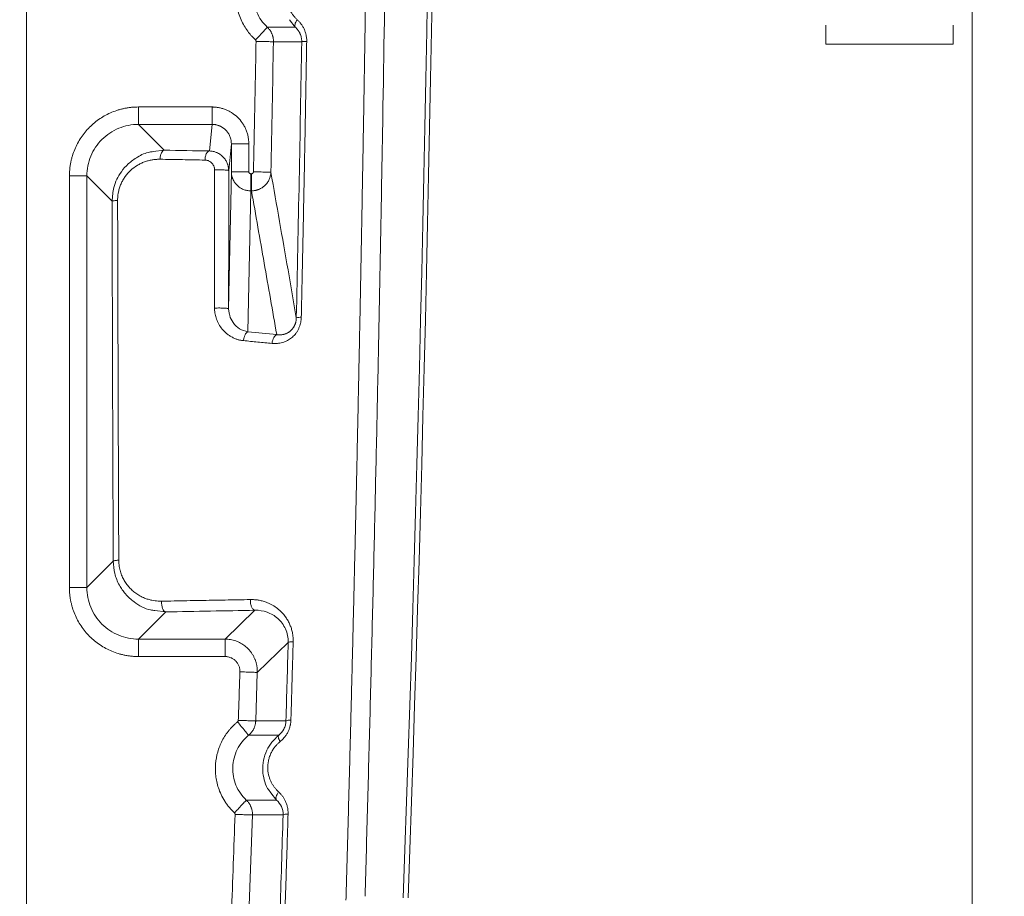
# Model space of a CAD drawing. Header units: millimetres. Extents: x 0 to 594, y 0 to 420.
# Tile 38 of 76: x 155 to 186, y 271 to 298. Entities that reach past the tile are written whole.
import ezdxf

# ---------------------------------------------------------------- set-up
doc = ezdxf.new("R2010")
doc.units = ezdxf.units.MM
doc.styles.add('SLDTEXTSTYLE1', font='TXT', dxfattribs={"width": 0.605})
doc.dimstyles.new('SLDDIMSTYLE1', dxfattribs={"dimtxt": 2.568319, "dimasz": 3.3, "dimexe": 0, "dimexo": 0.0625, "dimgap": 0.64208, "dimtad": 1, "dimdec": 0, "dimlfac": 5, "dimrnd": 1e-09, "dimzin": 12, "dimdsep": 46, "dimtxsty": 'SLDTEXTSTYLE1', "dimsah": 1, "dimcen": 0.09, "dimadec": 0, "dimazin": 3, "dimtfac": 1, "dimtdec": 1, "dimtofl": 0, "dimtmove": 0, "dimatfit": 3, "dimfxl": 1, "dimfrac": 2, "dimtolj": 1, "dimtzin": 12, "dimarcsym": 0})

# ---------------------------------------------------------------- blocks, each defined once
blk = doc.blocks.new('_D_15')
at = {"color": 7, "linetype": 'Continuous', "lineweight": 0}
for p, q in [((107.707, 373.504), (185.665, 373.504)), ((184.665, 230.757), (184.665, 373.504)), ((180.133, 306.296), (180.133, 306.884)), ((180.133, 306.884), (184.077, 306.884)), ((184.077, 306.884), (184.077, 306.296)), ((180.133, 297.966), (180.133, 297.378)), ((184.077, 297.378), (184.077, 297.966)), ((180.133, 297.378), (184.077, 297.378)), ((162.794, 230.757), (185.665, 230.757))]:
    blk.add_line(p, q, dxfattribs=at)
for points in [[(184.665, 373.504), (184.165, 370.204), (185.165, 370.204)], [(184.665, 230.757), (185.165, 234.057), (184.165, 234.057)]]:
    blk.add_solid(points, dxfattribs=at)
at = {"color": 7, "linetype": 'Continuous', "lineweight": 0, "char_height": 2.6458, "attachment_point": 1, "rotation": 90, "style": 'SLDTEXTSTYLE1'}
for s, insert in [('28,1', (180.667, 298.701)), ('714', (176.135, 299.191))]:
    blk.add_mtext(s, dxfattribs=dict(at, insert=insert))

msp = doc.modelspace()

# ---------------------------------------------------------------- linework, layer by layer
at = {"color": 7, "linetype": 'Continuous', "lineweight": 15}
for p, q in [((155.356, 240.902), (155.356, 352.904)), ((163.689, 297.898), (162.82, 297.899)), ((163.886, 297.448), (163.01, 297.449)), ((158.825, 295.426), (161.106, 295.426)), ((158.825, 294.886), (161.106, 294.886)), ((158.825, 294.886), (159.625, 294.085)), ((161.106, 294.886), (161.023, 294.061)), ((161.705, 294.285), (161.622, 293.455)), ((161.705, 294.285), (161.705, 293.417)), ((162.245, 294.285), (162.245, 293.417)), ((161.705, 293.417), (161.621, 289.167)), ((162.305, 293.356), (162.33, 293.356)), ((156.686, 280.521), (156.686, 293.287)), ((157.226, 280.521), (157.226, 293.287)), ((157.226, 293.287), (158.007, 292.506)), ((162.305, 292.824), (162.219, 288.451)), ((162.305, 292.824), (162.33, 292.824)), ((161.621, 289.167), (161.61, 289.173)), ((161.642, 289.034), (161.621, 289.167)), ((157.226, 280.521), (158.044, 281.34)), ((158.825, 278.922), (159.671, 279.768)), ((162.436, 279.818), (161.511, 278.922)), ((161.511, 278.922), (158.825, 278.922)), ((163.467, 278.818), (162.51, 277.891)), ((161.511, 278.383), (158.825, 278.383)), ((162.46, 276.385), (162.51, 277.891)), ((162.46, 276.385), (163.397, 276.385)), ((162.239, 275.94), (163.173, 275.94)), ((163.109, 273.929), (162.169, 273.929)), ((162.247, 270.379), (162.36, 273.469)), ((163.309, 273.469), (162.359, 273.469))]:
    msp.add_line(p, q, dxfattribs=at)
at = {"color": 8, "linetype": 'Continuous', "lineweight": 15}
for p, q in [((163.505, 298.133), (163.688, 297.897)), ((159.625, 294.085), (159.283, 294.042)), ((159.335, 279.812), (159.671, 279.768)), ((162.933, 274.156), (163.108, 273.928))]:
    msp.add_line(p, q, dxfattribs=at)
at = {"color": 7, "linetype": 'Continuous', "lineweight": 15, "flags": 128}
for points in [[(159.671, 279.768), (159.643, 279.777), (159.617, 279.797), (159.593, 279.829), (159.573, 279.871), (159.556, 279.921), (159.545, 279.978), (159.538, 280.038), (159.538, 280.1)], [(163.109, 273.929), (163.096, 273.948), (163.089, 273.972), (163.088, 274.001), (163.093, 274.034), (163.104, 274.07), (163.12, 274.108), (163.142, 274.147), (163.168, 274.186)]]:
    msp.add_lwpolyline(points, dxfattribs=at)
at = {"color": 7, "linetype": 'Continuous', "lineweight": 15}
for centre, radius, start, end in [((-1331.993, 324.904), 1500, 357.936906, 1.58813), ((-1331.993, 324.905), 1500.147, 357.936937, 1.58947), ((163.841, 288.445), 0.459, 86.039, 105.4907)]:
    msp.add_arc(centre, radius, start, end, dxfattribs=at)
for points, knots in [([(165.837, 365.729), (165.84, 365.499), (165.848, 365.039), (165.858, 364.349), (165.869, 363.659), (165.879, 362.967), (165.889, 362.275), (165.898, 361.582), (165.908, 360.889), (165.917, 360.195), (165.926, 359.5), (165.935, 358.805), (165.944, 358.109), (165.952, 357.413), (165.96, 356.716), (165.969, 356.018), (165.976, 355.32), (165.984, 354.621), (165.991, 353.922), (165.999, 353.222), (166.005, 352.521), (166.012, 351.82), (166.019, 351.118), (166.025, 350.416), (166.031, 349.713), (166.037, 349.01), (166.043, 348.306), (166.048, 347.601), (166.053, 346.896), (166.058, 346.191), (166.063, 345.485), (166.067, 344.778), (166.072, 344.071), (166.076, 343.363), (166.08, 342.655), (166.083, 341.946), (166.087, 341.237), (166.09, 340.528), (166.093, 339.817), (166.095, 339.107), (166.098, 338.396), (166.1, 337.684), (166.102, 336.972), (166.104, 336.259), (166.105, 335.546), (166.107, 334.833), (166.108, 334.119), (166.109, 333.405), (166.109, 332.69), (166.11, 331.975), (166.11, 331.259), (166.11, 330.543), (166.109, 329.826), (166.109, 329.109), (166.108, 328.392), (166.107, 327.674), (166.105, 326.956), (166.104, 326.237), (166.102, 325.518), (166.1, 324.799), (166.098, 324.079), (166.095, 323.359), (166.092, 322.639), (166.089, 321.918), (166.086, 321.196), (166.083, 320.475), (166.079, 319.753), (166.075, 319.03), (166.071, 318.308), (166.066, 317.585), (166.061, 316.861), (166.056, 316.137), (166.051, 315.413), (166.046, 314.689), (166.04, 313.964), (166.034, 313.239), (166.028, 312.514), (166.021, 311.788), (166.015, 311.062), (166.008, 310.336), (166, 309.61), (165.993, 308.883), (165.985, 308.156), (165.977, 307.429), (165.969, 306.701), (165.961, 305.973), (165.952, 305.245), (165.943, 304.517), (165.934, 303.788), (165.924, 303.059), (165.915, 302.33), (165.905, 301.601), (165.894, 300.871), (165.884, 300.141), (165.873, 299.411), (165.862, 298.681), (165.851, 297.95), (165.84, 297.22), (165.828, 296.489), (165.816, 295.758), (165.804, 295.027), (165.791, 294.295), (165.778, 293.564), (165.765, 292.832), (165.752, 292.1), (165.739, 291.368), (165.725, 290.635), (165.711, 289.903), (165.697, 289.17), (165.682, 288.438), (165.667, 287.705), (165.652, 286.972), (165.637, 286.239), (165.622, 285.505), (165.606, 284.772), (165.59, 284.039), (165.573, 283.305), (165.557, 282.571), (165.54, 281.838), (165.523, 281.104), (165.506, 280.37), (165.488, 279.636), (165.47, 278.902), (165.452, 278.168), (165.434, 277.434), (165.416, 276.7), (165.397, 275.965), (165.378, 275.231), (165.358, 274.497), (165.339, 273.763), (165.319, 273.028), (165.299, 272.294), (165.279, 271.56), (165.265, 271.07), (165.258, 270.826)], [0, 0, 0, 0, 0.007374, 0.014751, 0.022132, 0.029515, 0.036902, 0.044292, 0.051685, 0.059081, 0.06648, 0.073882, 0.081288, 0.088696, 0.096108, 0.103523, 0.110941, 0.118362, 0.125786, 0.133213, 0.140643, 0.148077, 0.155513, 0.162952, 0.170395, 0.17784, 0.185289, 0.192741, 0.200195, 0.207653, 0.215114, 0.222578, 0.230044, 0.237514, 0.244987, 0.252463, 0.259942, 0.267424, 0.27491, 0.282398, 0.289889, 0.297383, 0.304881, 0.312381, 0.319885, 0.327391, 0.334901, 0.342414, 0.34993, 0.357449, 0.364971, 0.372496, 0.380024, 0.387555, 0.395089, 0.402627, 0.410167, 0.417711, 0.425257, 0.432807, 0.440359, 0.447915, 0.455474, 0.463036, 0.470601, 0.478169, 0.48574, 0.493314, 0.500892, 0.508472, 0.516055, 0.523642, 0.531231, 0.538824, 0.54642, 0.554018, 0.56162, 0.569225, 0.576833, 0.584444, 0.592058, 0.599675, 0.607295, 0.614918, 0.622544, 0.630174, 0.637806, 0.645441, 0.65308, 0.660722, 0.668366, 0.676014, 0.683665, 0.691319, 0.698976, 0.706636, 0.714299, 0.721965, 0.729635, 0.737307, 0.744983, 0.752661, 0.760343, 0.768028, 0.775716, 0.783407, 0.791101, 0.798798, 0.806499, 0.814202, 0.821909, 0.829619, 0.837332, 0.845047, 0.852766, 0.860488, 0.868214, 0.875942, 0.883673, 0.891407, 0.899144, 0.906885, 0.914628, 0.922374, 0.930123, 0.937876, 0.945631, 0.953389, 0.96115, 0.968914, 0.976681, 0.984451, 0.992224, 1, 1, 1, 1]), ([(166.413, 365.546), (166.417, 365.308), (166.424, 364.832), (166.436, 364.118), (166.447, 363.404), (166.458, 362.691), (166.468, 361.978), (166.479, 361.266), (166.489, 360.554), (166.499, 359.842), (166.509, 359.131), (166.518, 358.42), (166.527, 357.709), (166.536, 356.999), (166.545, 356.289), (166.553, 355.58), (166.57, 354.168), (166.593, 352.047), (166.62, 349.208), (166.643, 346.352), (166.67, 342.425), (166.693, 337.435), (166.704, 331.392), (166.697, 325.366), (166.673, 319.332), (166.632, 313.284), (166.573, 307.213), (166.496, 301.139), (166.426, 296.614), (166.374, 293.638), (166.348, 292.213), (166.322, 290.789), (166.294, 289.366), (166.266, 287.943), (166.236, 286.522), (166.206, 285.101), (166.174, 283.681), (166.142, 282.263), (166.109, 280.845), (166.074, 279.428), (166.039, 278.012), (166.003, 276.597), (165.966, 275.183), (165.928, 273.77), (165.89, 272.358), (165.863, 271.417), (165.85, 270.947)], [0, 0, 0, 0, 0.007665, 0.015323, 0.022972, 0.030612, 0.038245, 0.045869, 0.053486, 0.061094, 0.068695, 0.076288, 0.083872, 0.091449, 0.099019, 0.106581, 0.114135, 0.144153, 0.174311, 0.204615, 0.235067, 0.299143, 0.362904, 0.426383, 0.489607, 0.553381, 0.61719, 0.681066, 0.745039, 0.760061, 0.775077, 0.790089, 0.805097, 0.820101, 0.835102, 0.8501, 0.865095, 0.880088, 0.895079, 0.910068, 0.925057, 0.940045, 0.955033, 0.970021, 0.98501, 1, 1, 1, 1]), ([(162.452, 297.504), (162.437, 297.517), (162.409, 297.544), (162.368, 297.586), (162.32, 297.638), (162.268, 297.7), (162.19, 297.802), (162.098, 297.942), (162.003, 298.13), (161.926, 298.337), (161.872, 298.558), (161.845, 298.788), (161.845, 299.018), (161.871, 299.239), (161.934, 299.506), (162.033, 299.748), (162.143, 299.935), (162.209, 300.031), (162.268, 300.108), (162.337, 300.189), (162.416, 300.273), (162.474, 300.324), (162.502, 300.35)], [0, 0, 0, 0, 0.018463, 0.036812, 0.055063, 0.084004, 0.113107, 0.174983, 0.240588, 0.309562, 0.380932, 0.453547, 0.525601, 0.595295, 0.661664, 0.782395, 0.83776, 0.864551, 0.891641, 0.927939, 0.964014, 1, 1, 1, 1]), ([(162.82, 297.899), (162.68, 298.029), (162.568, 298.189), (162.419, 298.543), (162.382, 298.736), (162.389, 299.121), (162.433, 299.313), (162.595, 299.661), (162.712, 299.817), (162.856, 299.942)], [0, 0, 0, 0, 0.25, 0.25, 0.5, 0.5, 0.75, 0.75, 1, 1, 1, 1]), ([(163.775, 299.728), (163.764, 299.718), (163.741, 299.698), (163.708, 299.666), (163.677, 299.633), (163.633, 299.583), (163.582, 299.514), (163.522, 299.413), (163.469, 299.298), (163.416, 299.124), (163.396, 298.941), (163.412, 298.759), (163.439, 298.632), (163.479, 298.515), (163.525, 298.418), (163.575, 298.333), (163.627, 298.261), (163.685, 298.193), (163.727, 298.152), (163.749, 298.132)], [0, 0, 0, 0, 0.026431, 0.052637, 0.078669, 0.104577, 0.164317, 0.223505, 0.298257, 0.3722, 0.517488, 0.591212, 0.666058, 0.730147, 0.795552, 0.845861, 0.89646, 0.94772, 1, 1, 1, 1]), ([(162.452, 297.504), (162.495, 297.55), (162.541, 297.599), (162.63, 297.695), (162.673, 297.741), (162.745, 297.818), (162.773, 297.848), (162.81, 297.888), (162.819, 297.897), (162.82, 297.899)], [0, 0, 0, 0, 0.25, 0.25, 0.5, 0.5, 0.75, 0.75, 1, 1, 1, 1]), ([(163.01, 297.449), (163.01, 297.46), (163.01, 297.483), (163.008, 297.517), (163.004, 297.551), (162.998, 297.586), (162.989, 297.62), (162.979, 297.654), (162.966, 297.687), (162.951, 297.72), (162.935, 297.753), (162.916, 297.784), (162.895, 297.815), (162.872, 297.844), (162.847, 297.872), (162.829, 297.89), (162.82, 297.899)], [0, 0, 0, 0, 0.067576, 0.135737, 0.204484, 0.273818, 0.343743, 0.414268, 0.485402, 0.557145, 0.629491, 0.702431, 0.775956, 0.850058, 0.924736, 1, 1, 1, 1]), ([(163.689, 297.898), (163.679, 297.908), (163.674, 297.922), (163.671, 297.954), (163.673, 297.972), (163.683, 298.01), (163.691, 298.032), (163.714, 298.079), (163.73, 298.105), (163.749, 298.132)], [0, 0, 0, 0, 0.25, 0.25, 0.5, 0.5, 0.75, 0.75, 1, 1, 1, 1]), ([(163.689, 297.898), (163.697, 297.891), (163.713, 297.876), (163.736, 297.851), (163.758, 297.825), (163.778, 297.798), (163.797, 297.769), (163.815, 297.739), (163.835, 297.699), (163.856, 297.647), (163.872, 297.59), (163.881, 297.538), (163.886, 297.494), (163.886, 297.463), (163.886, 297.448)], [0, 0, 0, 0, 0.072274, 0.144169, 0.215679, 0.2868, 0.357482, 0.427685, 0.497397, 0.62565, 0.752521, 0.835471, 0.917902, 1, 1, 1, 1]), ([(163.749, 298.132), (163.759, 298.122), (163.78, 298.102), (163.81, 298.071), (163.837, 298.039), (163.873, 297.993), (163.915, 297.93), (163.96, 297.845), (163.996, 297.754), (164.021, 297.669), (164.034, 297.593), (164.041, 297.525), (164.041, 297.48), (164.041, 297.457)], [0, 0, 0, 0, 0.060523, 0.119508, 0.177077, 0.233359, 0.357147, 0.483254, 0.614878, 0.741244, 0.826827, 0.912855, 1, 1, 1, 1]), ([(162.389, 293.415), (162.404, 294.089), (162.432, 295.437), (162.458, 296.785), (162.471, 297.459)], [0, 0, 0, 0, 0.499928, 1, 1, 1, 1]), ([(162.471, 297.459), (162.471, 297.461), (162.471, 297.467), (162.469, 297.475), (162.466, 297.484), (162.461, 297.494), (162.455, 297.501), (162.452, 297.504)], [0, 0, 0, 0, 0.166625, 0.331625, 0.498203, 0.747882, 1, 1, 1, 1]), ([(162.471, 297.459), (162.527, 297.458), (162.589, 297.456), (162.712, 297.454), (162.775, 297.453), (162.883, 297.451), (162.929, 297.45), (162.991, 297.449), (163.008, 297.449), (163.01, 297.449)], [0, 0, 0, 0, 0.25, 0.25, 0.5, 0.5, 0.75, 0.75, 1, 1, 1, 1]), ([(164.041, 297.457), (164.036, 297.197), (164.027, 296.676), (164.013, 295.895), (163.999, 295.115), (163.985, 294.336), (163.97, 293.558), (163.954, 292.78), (163.939, 292.003), (163.923, 291.227), (163.906, 290.452), (163.89, 289.677), (163.879, 289.161), (163.873, 288.903)], [0, 0, 0, 0, 0.091286, 0.182496, 0.273631, 0.364691, 0.455675, 0.546583, 0.637417, 0.728175, 0.818858, 0.909467, 1, 1, 1, 1]), ([(163.886, 297.448), (163.888, 297.451), (163.907, 297.453), (163.946, 297.455), (163.96, 297.456), (163.996, 297.457), (164.017, 297.457), (164.041, 297.457)], [0, 0, 0, 0, 0.5, 0.5, 0.75, 0.75, 1, 1, 1, 1]), ([(156.686, 293.287), (156.686, 293.307), (156.686, 293.348), (156.689, 293.409), (156.693, 293.469), (156.699, 293.529), (156.707, 293.589), (156.716, 293.648), (156.73, 293.722), (156.75, 293.81), (156.787, 293.944), (156.87, 294.175), (157.036, 294.485), (157.302, 294.809), (157.626, 295.075), (157.936, 295.241), (158.166, 295.324), (158.3, 295.361), (158.403, 295.385), (158.506, 295.403), (158.612, 295.416), (158.718, 295.424), (158.789, 295.425), (158.825, 295.426)], [0, 0, 0, 0, 0.018191, 0.036297, 0.054332, 0.072311, 0.090248, 0.108157, 0.126054, 0.157124, 0.188402, 0.251, 0.375892, 0.49997, 0.623946, 0.748564, 0.81107, 0.842333, 0.873462, 0.904919, 0.936442, 0.968109, 1, 1, 1, 1]), ([(158.825, 295.426), (158.825, 295.357), (158.825, 295.287), (158.825, 295.159), (158.825, 295.1), (158.825, 295.001), (158.825, 294.96), (158.825, 294.904), (158.825, 294.888), (158.825, 294.886)], [0, 0, 0, 0, 0.25, 0.25, 0.5, 0.5, 0.75, 0.75, 1, 1, 1, 1]), ([(161.106, 295.426), (161.119, 295.426), (161.146, 295.425), (161.187, 295.423), (161.228, 295.419), (161.268, 295.414), (161.33, 295.404), (161.414, 295.385), (161.517, 295.351), (161.618, 295.306), (161.749, 295.232), (161.9, 295.114), (162.025, 294.967), (162.106, 294.836), (162.157, 294.731), (162.197, 294.622), (162.222, 294.523), (162.236, 294.435), (162.244, 294.36), (162.245, 294.31), (162.245, 294.285)], [0, 0, 0, 0, 0.022823, 0.045599, 0.068356, 0.091124, 0.113932, 0.17409, 0.234172, 0.296475, 0.358885, 0.486149, 0.614919, 0.679818, 0.744746, 0.80927, 0.874086, 0.916031, 0.957941, 1, 1, 1, 1]), ([(161.106, 295.426), (161.106, 295.357), (161.106, 295.288), (161.106, 295.16), (161.106, 295.101), (161.106, 295.001), (161.106, 294.961), (161.106, 294.905), (161.106, 294.889), (161.106, 294.887)], [0, 0, 0, 0, 0.25, 0.25, 0.5, 0.5, 0.75, 0.75, 1, 1, 1, 1]), ([(157.226, 293.287), (157.225, 293.497), (157.267, 293.706), (157.427, 294.093), (157.546, 294.27), (157.842, 294.566), (158.019, 294.685), (158.406, 294.845), (158.615, 294.886), (158.825, 294.886)], [0, 0, 0, 0, 0.25, 0.25, 0.5, 0.5, 0.75, 0.75, 1, 1, 1, 1]), ([(161.106, 294.887), (161.117, 294.887), (161.141, 294.886), (161.176, 294.883), (161.211, 294.878), (161.246, 294.871), (161.28, 294.861), (161.314, 294.85), (161.348, 294.836), (161.381, 294.82), (161.413, 294.802), (161.444, 294.783), (161.475, 294.761), (161.503, 294.737), (161.533, 294.709), (161.563, 294.676), (161.594, 294.636), (161.624, 294.592), (161.65, 294.541), (161.673, 294.484), (161.691, 294.423), (161.703, 294.355), (161.705, 294.309), (161.706, 294.285)], [0, 0, 0, 0, 0.036996, 0.074235, 0.111718, 0.149444, 0.187413, 0.225625, 0.26408, 0.302779, 0.34172, 0.380905, 0.420333, 0.460004, 0.499918, 0.549163, 0.602199, 0.659027, 0.719644, 0.784051, 0.852246, 0.924229, 1, 1, 1, 1]), ([(162.245, 294.285), (162.175, 294.285), (162.104, 294.285), (161.974, 294.285), (161.914, 294.285), (161.814, 294.285), (161.774, 294.285), (161.72, 294.285), (161.706, 294.285), (161.705, 294.285)], [0, 0, 0, 0, 0.25, 0.25, 0.5, 0.5, 0.75, 0.75, 1, 1, 1, 1]), ([(159.283, 294.042), (159.246, 294.038), (159.077, 294.021), (158.808, 293.891), (158.511, 293.68), (158.242, 293.371), (158.043, 292.973), (158.018, 292.648), (158.007, 292.506)], [0, 0, 0, 0, 0.053582, 0.245614, 0.414061, 0.562726, 0.808583, 1, 1, 1, 1]), ([(159.625, 294.085), (159.61, 294.084), (159.594, 294.077), (159.563, 294.049), (159.549, 294.028), (159.523, 293.974), (159.513, 293.941), (159.499, 293.873), (159.495, 293.837), (159.493, 293.804)], [0, 0, 0, 0, 0.25, 0.25, 0.5, 0.5, 0.75, 0.75, 1, 1, 1, 1]), ([(161.023, 294.061), (161.006, 294.06), (160.989, 294.051), (160.968, 294.032), (160.962, 294.025), (160.949, 294.008), (160.942, 293.998), (160.924, 293.963), (160.912, 293.933), (160.895, 293.862), (160.889, 293.821), (160.887, 293.779)], [0, 0, 0, 0, 0.25, 0.25, 0.375, 0.375, 0.5, 0.5, 0.75, 0.75, 1, 1, 1, 1]), ([(161.622, 293.455), (161.622, 293.466), (161.622, 293.488), (161.619, 293.521), (161.614, 293.555), (161.608, 293.588), (161.599, 293.622), (161.581, 293.679), (161.545, 293.759), (161.478, 293.854), (161.388, 293.939), (161.305, 293.991), (161.237, 294.02), (161.193, 294.036), (161.142, 294.049), (161.085, 294.059), (161.044, 294.06), (161.023, 294.061)], [0, 0, 0, 0, 0.03431, 0.069055, 0.104233, 0.139858, 0.175939, 0.212469, 0.326953, 0.451498, 0.577271, 0.71769, 0.762681, 0.813398, 0.86983, 0.932007, 1, 1, 1, 1]), ([(159.493, 293.804), (159.477, 293.804), (159.444, 293.804), (159.396, 293.802), (159.347, 293.799), (159.299, 293.793), (159.226, 293.782), (159.131, 293.762), (159.013, 293.724), (158.898, 293.676), (158.752, 293.596), (158.582, 293.469), (158.438, 293.307), (158.344, 293.16), (158.284, 293.042), (158.237, 292.918), (158.207, 292.804), (158.19, 292.702), (158.18, 292.614), (158.179, 292.555), (158.179, 292.525)], [0, 0, 0, 0, 0.025405, 0.050701, 0.075918, 0.101081, 0.126221, 0.189432, 0.252098, 0.315231, 0.377645, 0.502635, 0.6272, 0.68962, 0.751596, 0.813749, 0.875787, 0.917118, 0.95844, 1, 1, 1, 1]), ([(160.887, 293.779), (160.771, 293.781), (160.54, 293.786), (160.191, 293.792), (159.843, 293.798), (159.61, 293.802), (159.493, 293.804)], [0, 0, 0, 0, 0.250248, 0.50033, 0.750248, 1, 1, 1, 1]), ([(161.186, 293.473), (161.185, 293.48), (161.185, 293.494), (161.183, 293.514), (161.18, 293.534), (161.175, 293.554), (161.168, 293.576), (161.159, 293.599), (161.141, 293.634), (161.113, 293.674), (161.068, 293.717), (161.023, 293.745), (160.984, 293.762), (160.953, 293.771), (160.921, 293.778), (160.898, 293.779), (160.887, 293.779)], [0, 0, 0, 0, 0.040227, 0.08045, 0.120898, 0.1618, 0.203374, 0.259737, 0.316753, 0.438441, 0.569525, 0.7095, 0.781378, 0.852399, 0.925459, 1, 1, 1, 1]), ([(161.184, 289.19), (161.184, 289.427), (161.184, 289.902), (161.185, 290.614), (161.185, 291.328), (161.185, 292.042), (161.185, 292.757), (161.185, 293.235), (161.186, 293.473)], [0, 0, 0, 0, 0.166249, 0.332665, 0.499248, 0.665998, 0.832915, 1, 1, 1, 1]), ([(161.622, 293.455), (161.622, 293.457), (161.622, 293.459), (161.611, 293.46), (161.61, 293.461)], [0, 0, 0, 0, 0.931945, 1, 1, 1, 1]), ([(162.245, 293.417), (162.188, 293.417), (162.126, 293.417), (162, 293.417), (161.936, 293.417), (161.827, 293.417), (161.781, 293.417), (161.72, 293.417), (161.706, 293.417), (161.705, 293.417)], [0, 0, 0, 0, 0.25, 0.25, 0.5, 0.5, 0.75, 0.75, 1, 1, 1, 1]), ([(161.705, 293.417), (161.706, 293.406), (161.706, 293.383), (161.709, 293.35), (161.713, 293.319), (161.719, 293.29), (161.726, 293.263), (161.734, 293.237), (161.742, 293.213), (161.763, 293.16), (161.805, 293.084), (161.88, 292.994), (161.971, 292.921), (162.058, 292.875), (162.131, 292.849), (162.189, 292.835), (162.247, 292.826), (162.286, 292.825), (162.305, 292.824)], [0, 0, 0, 0, 0.036891, 0.072178, 0.105862, 0.137942, 0.168416, 0.197283, 0.224541, 0.25019, 0.380709, 0.499992, 0.627123, 0.74985, 0.812889, 0.875584, 0.937953, 1, 1, 1, 1]), ([(162.245, 293.417), (162.246, 293.413), (162.246, 293.405), (162.25, 293.393), (162.256, 293.383), (162.264, 293.373), (162.272, 293.366), (162.283, 293.36), (162.294, 293.357), (162.301, 293.356), (162.305, 293.356)], [0, 0, 0, 0, 0.1278995, 0.251819, 0.394684, 0.5024387, 0.6454802, 0.75166, 0.8738397, 1, 1, 1, 1]), ([(162.305, 293.356), (162.305, 293.293), (162.305, 293.23), (162.305, 293.112), (162.305, 293.057), (162.305, 292.961), (162.305, 292.92), (162.305, 292.857), (162.305, 292.835), (162.305, 292.824)], [0, 0, 0, 0, 0.25, 0.25, 0.5, 0.5, 0.75, 0.75, 1, 1, 1, 1]), ([(162.33, 293.356), (162.334, 293.356), (162.341, 293.357), (162.353, 293.36), (162.363, 293.366), (162.372, 293.374), (162.379, 293.383), (162.385, 293.393), (162.388, 293.404), (162.389, 293.411), (162.389, 293.415)], [0, 0, 0, 0, 0.12618, 0.248707, 0.390417, 0.497796, 0.641166, 0.748197, 0.871904, 1, 1, 1, 1]), ([(162.33, 292.824), (162.341, 292.825), (162.363, 292.825), (162.395, 292.828), (162.428, 292.833), (162.461, 292.839), (162.493, 292.847), (162.524, 292.857), (162.581, 292.878), (162.659, 292.919), (162.749, 292.99), (162.825, 293.079), (162.871, 293.161), (162.899, 293.23), (162.914, 293.284), (162.925, 293.342), (162.928, 293.383), (162.929, 293.404)], [0, 0, 0, 0, 0.035626, 0.071292, 0.107001, 0.142753, 0.178545, 0.214373, 0.250232, 0.373128, 0.500066, 0.621243, 0.749918, 0.80584, 0.866149, 0.93086, 1, 1, 1, 1]), ([(162.33, 293.356), (162.33, 293.305), (162.33, 293.249), (162.33, 293.136), (162.33, 293.079), (162.33, 292.976), (162.33, 292.929), (162.33, 292.859), (162.33, 292.836), (162.33, 292.824)], [0, 0, 0, 0, 0.25, 0.25, 0.5, 0.5, 0.75, 0.75, 1, 1, 1, 1]), ([(162.389, 293.415), (162.452, 293.414), (162.519, 293.413), (162.649, 293.41), (162.712, 293.408), (162.817, 293.406), (162.858, 293.405), (162.913, 293.404), (162.927, 293.404), (162.929, 293.404)], [0, 0, 0, 0, 0.25, 0.25, 0.5, 0.5, 0.75, 0.75, 1, 1, 1, 1]), ([(162.929, 293.404), (163.018, 292.895), (163.197, 291.884), (163.46, 290.378), (163.633, 289.382), (163.718, 288.888)], [0, 0, 0, 0, 0.338224, 0.671562, 1, 1, 1, 1]), ([(156.686, 293.287), (156.748, 293.287), (156.816, 293.287), (156.946, 293.287), (157.009, 293.287), (157.113, 293.287), (157.155, 293.287), (157.21, 293.287), (157.223, 293.287), (157.226, 293.287)], [0, 0, 0, 0, 0.25, 0.25, 0.5, 0.5, 0.75, 0.75, 1, 1, 1, 1]), ([(162.33, 292.824), (162.395, 292.451), (162.527, 291.705), (162.723, 290.588), (162.917, 289.475), (163.046, 288.734), (163.11, 288.365)], [0, 0, 0, 0, 0.251401, 0.50186, 0.751386, 1, 1, 1, 1]), ([(158.007, 292.506), (158.008, 292.508), (158.013, 292.51), (158.024, 292.512), (158.029, 292.513), (158.039, 292.515), (158.045, 292.516), (158.066, 292.518), (158.084, 292.52), (158.127, 292.523), (158.152, 292.524), (158.179, 292.525)], [0, 0, 0, 0, 0.25, 0.25, 0.375, 0.375, 0.5, 0.5, 0.75, 0.75, 1, 1, 1, 1]), ([(158.179, 292.525), (158.18, 292.274), (158.181, 291.774), (158.183, 291.023), (158.185, 290.274), (158.187, 289.526), (158.189, 288.779), (158.191, 288.033), (158.194, 287.288), (158.196, 286.544), (158.198, 285.801), (158.201, 285.06), (158.204, 284.32), (158.206, 283.581), (158.209, 282.843), (158.212, 282.106), (158.214, 281.615), (158.215, 281.37)], [0, 0, 0, 0, 0.0672601, 0.134435, 0.2015247, 0.2685294, 0.3354492, 0.4022841, 0.4690344, 0.5357, 0.6022812, 0.668778, 0.7351905, 0.8015189, 0.8677632, 0.9339235, 1, 1, 1, 1]), ([(162.079, 288.179), (162.065, 288.18), (162.038, 288.183), (161.998, 288.19), (161.958, 288.198), (161.918, 288.209), (161.859, 288.227), (161.782, 288.258), (161.69, 288.305), (161.604, 288.362), (161.502, 288.447), (161.393, 288.566), (161.309, 288.699), (161.26, 288.807), (161.231, 288.885), (161.209, 288.963), (161.195, 289.04), (161.186, 289.116), (161.185, 289.165), (161.184, 289.19)], [0, 0, 0, 0, 0.029295, 0.058547, 0.087804, 0.117115, 0.146527, 0.219732, 0.293355, 0.364807, 0.436274, 0.569406, 0.693353, 0.748583, 0.803127, 0.855084, 0.906454, 0.953463, 1, 1, 1, 1]), ([(163.873, 288.903), (163.872, 288.891), (163.872, 288.867), (163.869, 288.831), (163.864, 288.795), (163.858, 288.759), (163.848, 288.706), (163.828, 288.636), (163.794, 288.552), (163.753, 288.474), (163.69, 288.382), (163.6, 288.285), (163.474, 288.195), (163.355, 288.14), (163.249, 288.11), (163.17, 288.096), (163.098, 288.089), (163.033, 288.088), (162.989, 288.092), (162.967, 288.093)], [0, 0, 0, 0, 0.0251728, 0.0501068, 0.0748534, 0.0994653, 0.1239958, 0.1871001, 0.2494758, 0.3100097, 0.3708516, 0.4844056, 0.5941638, 0.7119883, 0.7787939, 0.8470181, 0.8974375, 0.9483581, 1, 1, 1, 1]), ([(163.718, 288.888), (163.718, 288.877), (163.717, 288.856), (163.714, 288.824), (163.71, 288.792), (163.703, 288.76), (163.695, 288.729), (163.685, 288.699), (163.674, 288.67), (163.661, 288.641), (163.646, 288.613), (163.63, 288.587), (163.613, 288.562), (163.594, 288.538), (163.574, 288.515), (163.553, 288.494), (163.531, 288.475), (163.508, 288.457), (163.484, 288.44), (163.459, 288.425), (163.434, 288.412), (163.408, 288.4), (163.382, 288.39), (163.356, 288.381), (163.329, 288.374), (163.302, 288.368), (163.274, 288.363), (163.247, 288.36), (163.22, 288.359), (163.192, 288.358), (163.165, 288.359), (163.137, 288.361), (163.119, 288.364), (163.11, 288.365)], [0, 0, 0, 0, 0.031621, 0.063052, 0.094309, 0.125411, 0.156387, 0.187276, 0.218108, 0.248921, 0.279753, 0.310645, 0.341632, 0.372741, 0.404003, 0.435443, 0.467075, 0.498911, 0.530964, 0.563235, 0.595723, 0.628431, 0.66135, 0.694469, 0.727784, 0.761286, 0.794961, 0.828794, 0.862779, 0.896906, 0.931161, 0.965528, 1, 1, 1, 1]), ([(162.219, 288.451), (162.202, 288.445), (162.185, 288.433), (162.154, 288.401), (162.141, 288.38), (162.118, 288.337), (162.108, 288.31), (162.09, 288.249), (162.083, 288.215), (162.079, 288.179)], [0, 0, 0, 0, 0.25, 0.25, 0.5, 0.5, 0.75, 0.75, 1, 1, 1, 1]), ([(162.967, 288.093), (162.819, 288.108), (162.524, 288.136), (162.227, 288.165), (162.079, 288.179)], [0, 0, 0, 0, 0.500247, 1, 1, 1, 1]), ([(163.11, 288.365), (163.092, 288.359), (163.075, 288.348), (163.044, 288.315), (163.03, 288.295), (163.007, 288.251), (162.996, 288.225), (162.978, 288.163), (162.971, 288.129), (162.967, 288.093)], [0, 0, 0, 0, 0.25, 0.25, 0.5, 0.5, 0.75, 0.75, 1, 1, 1, 1]), ([(158.044, 281.34), (158.044, 281.343), (158.049, 281.346), (158.066, 281.352), (158.078, 281.355), (158.108, 281.36), (158.126, 281.363), (158.157, 281.366), (158.168, 281.367), (158.19, 281.369), (158.202, 281.369), (158.215, 281.37)], [0, 0, 0, 0, 0.25, 0.25, 0.5, 0.5, 0.75, 0.75, 0.875, 0.875, 1, 1, 1, 1]), ([(158.044, 281.34), (158.053, 281.212), (158.073, 280.951), (158.215, 280.605), (158.422, 280.304), (158.737, 280.023), (159.057, 279.841), (159.29, 279.817), (159.335, 279.812)], [0, 0, 0, 0, 0.168692, 0.346364, 0.499104, 0.667669, 0.936225, 1, 1, 1, 1]), ([(158.215, 281.37), (158.215, 281.355), (158.215, 281.324), (158.218, 281.279), (158.222, 281.234), (158.228, 281.189), (158.235, 281.145), (158.244, 281.101), (158.263, 281.022), (158.301, 280.908), (158.366, 280.77), (158.445, 280.642), (158.535, 280.53), (158.634, 280.432), (158.744, 280.342), (158.871, 280.262), (159.001, 280.2), (159.126, 280.155), (159.235, 280.128), (159.34, 280.11), (159.438, 280.1), (159.504, 280.1), (159.538, 280.1)], [0, 0, 0, 0, 0.0209858, 0.041857, 0.0626457, 0.0833843, 0.1041055, 0.1248421, 0.1456268, 0.2182645, 0.2921733, 0.3632156, 0.4353363, 0.5018301, 0.5690174, 0.6475866, 0.7269561, 0.7879004, 0.8491074, 0.8994445, 0.949668, 1, 1, 1, 1]), ([(158.825, 278.383), (158.804, 278.383), (158.764, 278.383), (158.703, 278.386), (158.642, 278.39), (158.582, 278.396), (158.523, 278.404), (158.463, 278.413), (158.39, 278.427), (158.302, 278.447), (158.167, 278.484), (157.937, 278.567), (157.627, 278.732), (157.303, 278.999), (157.036, 279.323), (156.871, 279.632), (156.788, 279.863), (156.75, 279.997), (156.727, 280.1), (156.708, 280.203), (156.695, 280.308), (156.687, 280.415), (156.686, 280.486), (156.686, 280.521)], [0, 0, 0, 0, 0.018191, 0.036297, 0.054332, 0.072311, 0.090248, 0.108157, 0.126054, 0.157124, 0.188402, 0.251, 0.375892, 0.49997, 0.623946, 0.748564, 0.81107, 0.842333, 0.873462, 0.904919, 0.936442, 0.968109, 1, 1, 1, 1]), ([(156.686, 280.521), (156.755, 280.521), (156.824, 280.521), (156.952, 280.521), (157.011, 280.521), (157.111, 280.521), (157.151, 280.521), (157.207, 280.521), (157.223, 280.521), (157.226, 280.521)], [0, 0, 0, 0, 0.25, 0.25, 0.5, 0.5, 0.75, 0.75, 1, 1, 1, 1]), ([(158.825, 278.922), (158.615, 278.922), (158.406, 278.964), (158.019, 279.124), (157.841, 279.242), (157.545, 279.538), (157.427, 279.716), (157.267, 280.103), (157.225, 280.312), (157.226, 280.521)], [0, 0, 0, 0, 0.25, 0.25, 0.5, 0.5, 0.75, 0.75, 1, 1, 1, 1]), ([(159.538, 280.1), (159.669, 280.102), (159.933, 280.107), (160.328, 280.114), (160.723, 280.121), (161.117, 280.128), (161.51, 280.135), (161.903, 280.142), (162.164, 280.147), (162.294, 280.15)], [0, 0, 0, 0, 0.142527, 0.285164, 0.427911, 0.570768, 0.713735, 0.856813, 1, 1, 1, 1]), ([(162.436, 279.818), (162.415, 279.82), (162.394, 279.831), (162.358, 279.869), (162.343, 279.894), (162.32, 279.948), (162.31, 279.982), (162.296, 280.06), (162.293, 280.105), (162.294, 280.15)], [0, 0, 0, 0, 0.25, 0.25, 0.5, 0.5, 0.75, 0.75, 1, 1, 1, 1]), ([(162.294, 280.15), (162.311, 280.15), (162.344, 280.15), (162.393, 280.148), (162.442, 280.145), (162.49, 280.14), (162.563, 280.129), (162.662, 280.108), (162.796, 280.065), (162.944, 279.999), (163.098, 279.905), (163.262, 279.768), (163.388, 279.616), (163.48, 279.461), (163.534, 279.342), (163.576, 279.22), (163.602, 279.109), (163.615, 279.011), (163.622, 278.927), (163.621, 278.87), (163.621, 278.842)], [0, 0, 0, 0, 0.024828, 0.049408, 0.073765, 0.097925, 0.121911, 0.185132, 0.249375, 0.334319, 0.426843, 0.517508, 0.647993, 0.709853, 0.771245, 0.830074, 0.887443, 0.924717, 0.962166, 1, 1, 1, 1]), ([(162.436, 279.818), (162.565, 279.821), (162.693, 279.801), (162.933, 279.715), (163.046, 279.649), (163.193, 279.518), (163.238, 279.469), (163.319, 279.361), (163.354, 279.301), (163.411, 279.174), (163.433, 279.106), (163.462, 278.965), (163.469, 278.892), (163.467, 278.818)], [0, 0, 0, 0, 0.25, 0.25, 0.5, 0.5, 0.625, 0.625, 0.75, 0.75, 0.875, 0.875, 1, 1, 1, 1]), ([(158.825, 278.383), (158.825, 278.445), (158.825, 278.513), (158.825, 278.643), (158.825, 278.706), (158.825, 278.81), (158.825, 278.852), (158.825, 278.907), (158.825, 278.92), (158.825, 278.922)], [0, 0, 0, 0, 0.25, 0.25, 0.5, 0.5, 0.75, 0.75, 1, 1, 1, 1]), ([(162.51, 277.891), (162.51, 277.906), (162.51, 277.936), (162.509, 277.982), (162.505, 278.027), (162.499, 278.072), (162.491, 278.116), (162.482, 278.16), (162.47, 278.203), (162.457, 278.245), (162.442, 278.286), (162.425, 278.326), (162.407, 278.365), (162.387, 278.403), (162.366, 278.44), (162.343, 278.476), (162.319, 278.511), (162.294, 278.544), (162.267, 278.576), (162.231, 278.616), (162.184, 278.662), (162.124, 278.713), (162.06, 278.759), (161.991, 278.801), (161.918, 278.837), (161.842, 278.867), (161.762, 278.892), (161.68, 278.909), (161.596, 278.921), (161.539, 278.922), (161.511, 278.923)], [0, 0, 0, 0, 0.028663, 0.057158, 0.085487, 0.113648, 0.141642, 0.169468, 0.197128, 0.224621, 0.251947, 0.279106, 0.306099, 0.332925, 0.359585, 0.386078, 0.412404, 0.438565, 0.46456, 0.490388, 0.538881, 0.587921, 0.637508, 0.687644, 0.738328, 0.789562, 0.841345, 0.893679, 0.946564, 1, 1, 1, 1]), ([(161.511, 278.383), (161.511, 278.452), (161.511, 278.521), (161.511, 278.649), (161.511, 278.708), (161.511, 278.808), (161.511, 278.848), (161.511, 278.904), (161.511, 278.92), (161.511, 278.922)], [0, 0, 0, 0, 0.25, 0.25, 0.5, 0.5, 0.75, 0.75, 1, 1, 1, 1]), ([(163.467, 278.818), (163.468, 278.821), (163.473, 278.824), (163.49, 278.83), (163.502, 278.832), (163.53, 278.836), (163.547, 278.837), (163.572, 278.839), (163.581, 278.84), (163.6, 278.841), (163.61, 278.841), (163.621, 278.842)], [0, 0, 0, 0, 0.25, 0.25, 0.5, 0.5, 0.75, 0.75, 0.875, 0.875, 1, 1, 1, 1]), ([(163.621, 278.842), (163.615, 278.639), (163.604, 278.233), (163.586, 277.624), (163.569, 277.017), (163.557, 276.613), (163.551, 276.411)], [0, 0, 0, 0, 0.250539, 0.500718, 0.750539, 1, 1, 1, 1]), ([(161.97, 277.908), (161.97, 277.915), (161.971, 277.93), (161.97, 277.951), (161.967, 277.983), (161.96, 278.024), (161.942, 278.088), (161.907, 278.163), (161.848, 278.24), (161.774, 278.304), (161.701, 278.344), (161.637, 278.366), (161.59, 278.377), (161.548, 278.382), (161.523, 278.382), (161.511, 278.383)], [0, 0, 0, 0, 0.029549, 0.058829, 0.087907, 0.157528, 0.23092, 0.358465, 0.490016, 0.622914, 0.754473, 0.827855, 0.898433, 0.948814, 1, 1, 1, 1]), ([(161.921, 276.403), (161.929, 276.654), (161.946, 277.156), (161.962, 277.657), (161.97, 277.908)], [0, 0, 0, 0, 0.499983, 1, 1, 1, 1]), ([(161.97, 277.908), (162.033, 277.906), (162.1, 277.904), (162.23, 277.9), (162.293, 277.898), (162.397, 277.894), (162.439, 277.893), (162.494, 277.891), (162.507, 277.891), (162.51, 277.891)], [0, 0, 0, 0, 0.25, 0.25, 0.5, 0.5, 0.75, 0.75, 1, 1, 1, 1]), ([(161.801, 273.534), (161.786, 273.548), (161.757, 273.576), (161.715, 273.619), (161.674, 273.663), (161.623, 273.723), (161.563, 273.801), (161.476, 273.931), (161.384, 274.098), (161.302, 274.301), (161.249, 274.498), (161.218, 274.688), (161.206, 274.874), (161.214, 275.12), (161.271, 275.428), (161.388, 275.723), (161.519, 275.944), (161.614, 276.073), (161.697, 276.17), (161.762, 276.237), (161.828, 276.3), (161.875, 276.339), (161.898, 276.358)], [0, 0, 0, 0, 0.019047, 0.037916, 0.056626, 0.075198, 0.111882, 0.148862, 0.221739, 0.29038, 0.353561, 0.413176, 0.470863, 0.52803, 0.643934, 0.762843, 0.823633, 0.884319, 0.913699, 0.942955, 0.971251, 1, 1, 1, 1]), ([(161.898, 276.358), (161.901, 276.36), (161.905, 276.364), (161.91, 276.371), (161.915, 276.38), (161.919, 276.39), (161.92, 276.399), (161.921, 276.403)], [0, 0, 0, 0, 0.168049, 0.334519, 0.502831, 0.750029, 1, 1, 1, 1]), ([(161.898, 276.358), (161.934, 276.315), (161.973, 276.266), (162.052, 276.17), (162.092, 276.121), (162.161, 276.037), (162.189, 276.001), (162.228, 275.953), (162.238, 275.941), (162.239, 275.94)], [0, 0, 0, 0, 0.25, 0.25, 0.5, 0.5, 0.75, 0.75, 1, 1, 1, 1]), ([(161.921, 276.403), (161.99, 276.401), (162.059, 276.398), (162.187, 276.394), (162.246, 276.392), (162.345, 276.389), (162.386, 276.387), (162.442, 276.386), (162.458, 276.385), (162.46, 276.385)], [0, 0, 0, 0, 0.25, 0.25, 0.5, 0.5, 0.75, 0.75, 1, 1, 1, 1]), ([(162.239, 275.94), (162.248, 275.947), (162.265, 275.962), (162.29, 275.985), (162.312, 276.01), (162.333, 276.036), (162.353, 276.062), (162.371, 276.09), (162.387, 276.118), (162.402, 276.146), (162.415, 276.175), (162.426, 276.205), (162.436, 276.235), (162.444, 276.265), (162.45, 276.295), (162.455, 276.325), (162.458, 276.355), (162.459, 276.375), (162.46, 276.385)], [0, 0, 0, 0, 0.066565, 0.132589, 0.198081, 0.263044, 0.327474, 0.391363, 0.454705, 0.517494, 0.579725, 0.641398, 0.70252, 0.763098, 0.823134, 0.88263, 0.941585, 1, 1, 1, 1]), ([(163.397, 276.385), (163.396, 276.342), (163.39, 276.298), (163.368, 276.214), (163.352, 276.173), (163.293, 276.057), (163.237, 275.991), (163.173, 275.94)], [0, 0, 0, 0, 0.25, 0.25, 0.5, 0.5, 1, 1, 1, 1]), ([(163.551, 276.411), (163.551, 276.399), (163.55, 276.375), (163.547, 276.34), (163.542, 276.305), (163.536, 276.27), (163.524, 276.215), (163.503, 276.142), (163.465, 276.051), (163.417, 275.964), (163.365, 275.891), (163.314, 275.833), (163.268, 275.786), (163.234, 275.758), (163.217, 275.744)], [0, 0, 0, 0, 0.045769, 0.091318, 0.136743, 0.182144, 0.227617, 0.351115, 0.474906, 0.604311, 0.736256, 0.823149, 0.910885, 1, 1, 1, 1]), ([(163.397, 276.385), (163.399, 276.391), (163.414, 276.397), (163.469, 276.406), (163.508, 276.409), (163.551, 276.411)], [0, 0, 0, 0, 0.5, 0.5, 1, 1, 1, 1]), ([(162.169, 273.929), (162.099, 273.994), (162.037, 274.066), (161.93, 274.221), (161.884, 274.305), (161.776, 274.568), (161.742, 274.76), (161.756, 275.14), (161.804, 275.329), (161.972, 275.669), (162.093, 275.82), (162.239, 275.94)], [0, 0, 0, 0, 0.125, 0.125, 0.25, 0.25, 0.5, 0.5, 0.75, 0.75, 1, 1, 1, 1]), ([(163.173, 275.939), (163.099, 275.871), (162.954, 275.738), (162.791, 275.471), (162.69, 275.168), (162.666, 274.852), (162.717, 274.558), (162.797, 274.317), (162.896, 274.201), (162.933, 274.156)], [0, 0, 0, 0, 0.152437, 0.29947, 0.459971, 0.621819, 0.761449, 0.909011, 1, 1, 1, 1]), ([(163.173, 275.94), (163.165, 275.933), (163.161, 275.923), (163.159, 275.898), (163.16, 275.883), (163.167, 275.851), (163.173, 275.833), (163.191, 275.791), (163.203, 275.768), (163.217, 275.744)], [0, 0, 0, 0, 0.25, 0.25, 0.5, 0.5, 0.75, 0.75, 1, 1, 1, 1]), ([(163.217, 275.744), (163.206, 275.734), (163.182, 275.715), (163.149, 275.684), (163.117, 275.652), (163.086, 275.619), (163.042, 275.566), (162.988, 275.49), (162.927, 275.378), (162.882, 275.263), (162.84, 275.098), (162.825, 274.894), (162.86, 274.697), (162.907, 274.559), (162.948, 274.47), (162.995, 274.389), (163.047, 274.316), (163.105, 274.247), (163.147, 274.207), (163.168, 274.186)], [0, 0, 0, 0, 0.026184, 0.052091, 0.077779, 0.103304, 0.128726, 0.193835, 0.258338, 0.338672, 0.395197, 0.536277, 0.669536, 0.727396, 0.786166, 0.839263, 0.89286, 0.945986, 1, 1, 1, 1]), ([(163.168, 274.186), (163.178, 274.177), (163.198, 274.158), (163.227, 274.129), (163.254, 274.098), (163.291, 274.052), (163.334, 273.99), (163.379, 273.905), (163.411, 273.828), (163.431, 273.761), (163.446, 273.704), (163.457, 273.64), (163.464, 273.569), (163.463, 273.52), (163.463, 273.496)], [0, 0, 0, 0, 0.056043, 0.111726, 0.167145, 0.222399, 0.346823, 0.46788, 0.599737, 0.667261, 0.73357, 0.822557, 0.91112, 1, 1, 1, 1]), ([(161.801, 273.534), (161.844, 273.58), (161.89, 273.63), (161.979, 273.726), (162.022, 273.772), (162.094, 273.849), (162.122, 273.879), (162.159, 273.919), (162.168, 273.928), (162.169, 273.929)], [0, 0, 0, 0, 0.25, 0.25, 0.5, 0.5, 0.75, 0.75, 1, 1, 1, 1]), ([(162.359, 273.469), (162.359, 273.481), (162.36, 273.504), (162.358, 273.539), (162.354, 273.574), (162.348, 273.609), (162.34, 273.644), (162.33, 273.679), (162.317, 273.713), (162.302, 273.747), (162.285, 273.78), (162.266, 273.812), (162.245, 273.844), (162.222, 273.874), (162.196, 273.903), (162.178, 273.92), (162.169, 273.929)], [0, 0, 0, 0, 0.067549, 0.135689, 0.20442, 0.273742, 0.343659, 0.414179, 0.485313, 0.55706, 0.629415, 0.702366, 0.775904, 0.85002, 0.924715, 1, 1, 1, 1]), ([(163.109, 273.929), (163.169, 273.875), (163.221, 273.807), (163.292, 273.65), (163.312, 273.56), (163.309, 273.469)], [0, 0, 0, 0, 0.5, 0.5, 1, 1, 1, 1]), ([(161.707, 270.4), (161.726, 270.915), (161.765, 271.944), (161.801, 272.974), (161.82, 273.488)], [0, 0, 0, 0, 0.5000793, 1, 1, 1, 1]), ([(161.82, 273.488), (161.82, 273.491), (161.82, 273.497), (161.818, 273.505), (161.815, 273.515), (161.81, 273.525), (161.804, 273.531), (161.801, 273.534)], [0, 0, 0, 0, 0.166436, 0.331169, 0.497527, 0.747571, 1, 1, 1, 1]), ([(161.82, 273.488), (161.876, 273.486), (161.937, 273.484), (162.061, 273.48), (162.123, 273.477), (162.232, 273.474), (162.278, 273.472), (162.34, 273.47), (162.357, 273.469), (162.359, 273.469)], [0, 0, 0, 0, 0.25, 0.25, 0.5, 0.5, 0.75, 0.75, 1, 1, 1, 1]), ([(163.309, 273.469), (163.311, 273.476), (163.33, 273.482), (163.37, 273.489), (163.384, 273.491), (163.419, 273.494), (163.44, 273.495), (163.463, 273.496)], [0, 0, 0, 0, 0.5, 0.5, 0.75, 0.75, 1, 1, 1, 1]), ([(163.463, 273.496), (163.455, 273.238), (163.439, 272.722), (163.415, 271.95), (163.39, 271.179), (163.373, 270.666), (163.365, 270.41)], [0, 0, 0, 0, 0.250792, 0.501056, 0.750792, 1, 1, 1, 1])]:
    msp.add_open_spline(points, degree=3, knots=knots, dxfattribs=at)
for points in [[(162.929, 293.404), (162.958, 294.752), (162.985, 296.1), (163.01, 297.449)], [(163.886, 297.448), (163.837, 294.592), (163.781, 291.738), (163.718, 288.888)], [(161.023, 294.061), (160.55, 294.069), (160.102, 294.077), (159.625, 294.085)], [(161.621, 289.167), (161.622, 290.595), (161.622, 292.025), (161.622, 293.455)], [(158.007, 292.506), (158.016, 288.777), (158.029, 285.054), (158.044, 281.34)], [(163.11, 288.365), (162.804, 288.395), (162.526, 288.421), (162.219, 288.451)], [(159.671, 279.768), (160.607, 279.785), (161.514, 279.801), (162.436, 279.818)], [(163.467, 278.818), (163.444, 278.007), (163.421, 277.196), (163.397, 276.385)], [(163.309, 273.469), (163.277, 272.438), (163.245, 271.409), (163.211, 270.38)]]:
    msp.add_open_spline(points, degree=3, dxfattribs=at)
at = {"color": 8, "linetype": 'Continuous', "lineweight": 15}
for points, knots in [([(161.61, 293.461), (161.603, 293.462), (161.586, 293.465), (161.54, 293.469), (161.48, 293.473), (161.41, 293.475), (161.334, 293.476), (161.256, 293.475), (161.209, 293.474), (161.186, 293.473)], [0, 0, 0, 0, 0.1338756, 0.2783425, 0.4225163, 0.5667262, 0.7112421, 0.8555089, 1, 1, 1, 1]), ([(161.61, 289.173), (161.61, 289.174), (161.606, 289.176), (161.579, 289.18), (161.534, 289.185), (161.478, 289.189), (161.415, 289.191), (161.341, 289.192), (161.261, 289.192), (161.21, 289.19), (161.184, 289.19)], [0, 0, 0, 0, 0.008599, 0.159341, 0.299303, 0.425817, 0.55233, 0.692293, 0.843034, 1, 1, 1, 1]), ([(162.219, 288.451), (162.129, 288.476), (161.954, 288.525), (161.766, 288.718), (161.659, 288.895), (161.645, 289.008), (161.642, 289.034)], [0, 0, 0, 0, 0.34001, 0.660179, 0.923386, 1, 1, 1, 1])]:
    msp.add_open_spline(points, degree=3, knots=knots, dxfattribs=at)

# ---------------------------------------------------------------- dimensions: what is measured, and where the dimension line sits
at = {"color": 7, "linetype": 'Continuous', "lineweight": 0}
dim = msp.add_linear_dim(base=(184.665, 373.504), p1=(162.794, 230.757), p2=(107.707, 373.504), angle=90, dimstyle='SLDDIMSTYLE1', dxfattribs=at)
dim.commit()
dim.dimension.update_dxf_attribs({"geometry": '_D_15', "text_midpoint": (184.665, 302.131), "dimtype": 160})

doc.saveas('drawing.dxf')
